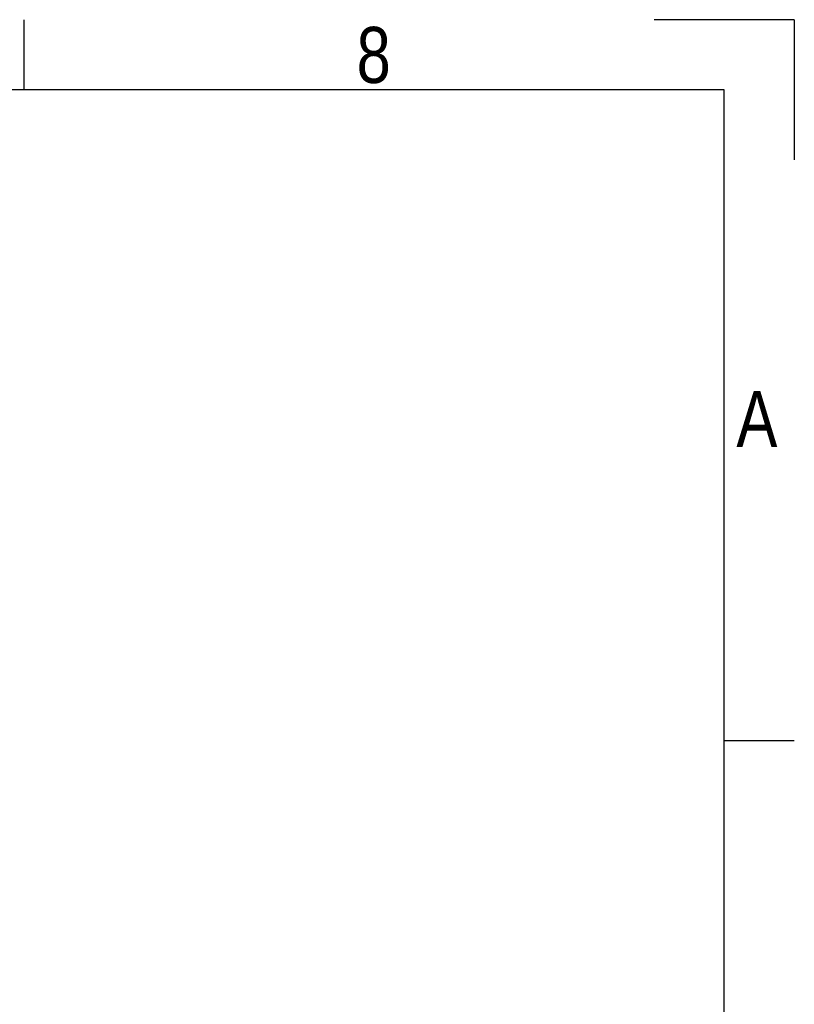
# Model space of a CAD drawing. Header units: millimetres. Extents: x 0 to 420, y 0 to 297.
# Tile 15 of 15: x 363 to 420, y 224 to 297. Entities that reach past the tile are written whole.
import ezdxf

# ---------------------------------------------------------------- set-up
doc = ezdxf.new("R2010")
doc.units = ezdxf.units.MM
doc.layers.add('CARTIGLIO', color=140, linetype='Continuous')
doc.styles.add('SLDTEXTSTYLE2', font='TXT', dxfattribs={"width": 0.821468})

msp = doc.modelspace()

# ---------------------------------------------------------------- linework, layer by layer
at = {"layer": 'CARTIGLIO', "linetype": 'Continuous'}
for p, q in [((363.0852, 291.8226), (363.0852, 296.9968)), ((420.0016, 296.9968), (409.6532, 296.9968)), ((420.0016, 296.9968), (420.0016, 286.6484)), ((414.8274, 291.8226), (5.1801, 291.8226)), ((414.8274, 5.171), (414.8274, 291.8226)), ((420.0016, 243.7024), (414.8274, 243.7024))]:
    msp.add_line(p, q, dxfattribs=at)

# ---------------------------------------------------------------- texts
at = {"layer": 'CARTIGLIO', "char_height": 4.1394, "attachment_point": 2, "style": 'SLDTEXTSTYLE2'}
for s, insert in [('8', (388.9127, 296.4629)), ('A', (417.2354, 269.5569))]:
    msp.add_mtext(s, dxfattribs=dict(at, insert=insert))

doc.saveas('drawing.dxf')
